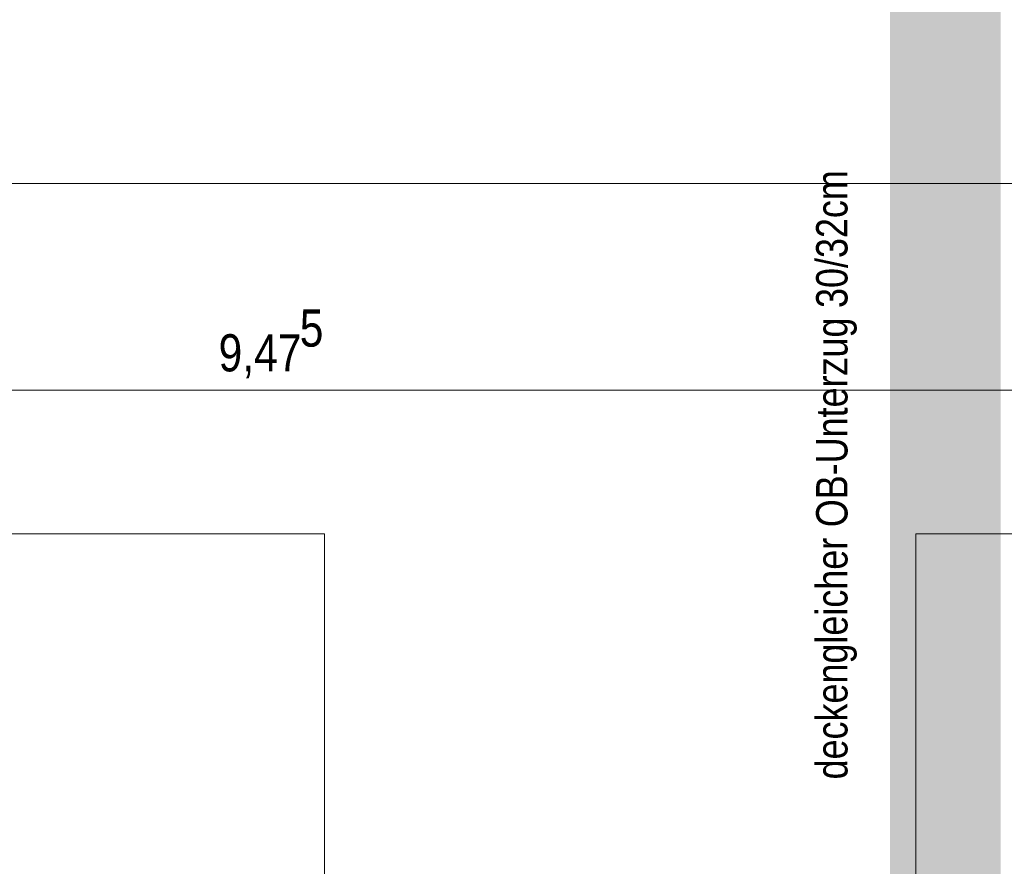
# Model space of a CAD drawing. Extents: x -720 to 300, y 62 to 1162.
# Tile 68 of 143: x -403 to -350, y 798 to 844. Entities that reach past the tile are written whole.
import ezdxf
from ezdxf.lldxf.tags import DXFTag

# ---------------------------------------------------------------- set-up
doc = ezdxf.new("R2010")
doc.units = 0
doc.layers.get('0').update_dxf_attribs({"lineweight": 13})
doc.layers.add('70 -71 Achsen- 1 Gebäudeachsen', color=7, linetype='STRICHPUNKT2-A06G94018I', lineweight=18)
doc.layers.add('70 -73 Bauteildarst.- 2 verdeckt 0.15', color=7, linetype='fein_strichliert-A06G94028I', lineweight=15)
for name, color, linetype, lineweight, true_color in [('70 -72 Beschriftung- 1 Beschriftung allgemein', 7, 'Continuous', 9, 0xff6633), ('70 -76 Bemaßung- 2 Allgemein', 9, 'Continuous', 5, 0x808080), ('iwb_Schraffur_Unterzug', 7, 'Continuous', 5, 0xffffcc)]:
    doc.layers.add(name, color=color, linetype=linetype, lineweight=lineweight, true_color=true_color)
doc.styles.get("Standard").update_dxf_attribs({"font": 'ARIALN.TTF'})
tags = doc.linetypes.add('fein_strichliert-A06G94028I', pattern=[4, 1, -2, 1]).pattern_tags.tags
tags[8:9] = [DXFTag(74, 4), DXFTag(75, 0), DXFTag(340, '0'), DXFTag(46, 0.0), DXFTag(50, 0.0), DXFTag(44, 0.0), DXFTag(45, 0.0)]
tags[6:7] = [DXFTag(74, 4), DXFTag(75, 0), DXFTag(340, '0'), DXFTag(46, 0.0), DXFTag(50, 0.0), DXFTag(44, 0.0), DXFTag(45, 0.0)]
tags[4:5] = [DXFTag(74, 4), DXFTag(75, 0), DXFTag(340, '0'), DXFTag(46, 0.0), DXFTag(50, 0.0), DXFTag(44, 0.0), DXFTag(45, 0.0)]
tags = doc.linetypes.add('STRICHPUNKT2-A06G94018I', pattern=[12.7, 6.35, -3.175, 0, -3.175]).pattern_tags.tags
tags[10:11] = [DXFTag(74, 4), DXFTag(75, 0), DXFTag(340, '0'), DXFTag(46, 0.0), DXFTag(50, 0.0), DXFTag(44, 0.0), DXFTag(45, 0.0)]
tags[8:9] = [DXFTag(74, 4), DXFTag(75, 0), DXFTag(340, '0'), DXFTag(46, 0.0), DXFTag(50, 0.0), DXFTag(44, 0.0), DXFTag(45, 0.0)]
tags[6:7] = [DXFTag(74, 4), DXFTag(75, 0), DXFTag(340, '0'), DXFTag(46, 0.0), DXFTag(50, 0.0), DXFTag(44, 0.0), DXFTag(45, 0.0)]
tags[4:5] = [DXFTag(74, 4), DXFTag(75, 0), DXFTag(340, '0'), DXFTag(46, 0.0), DXFTag(50, 0.0), DXFTag(44, 0.0), DXFTag(45, 0.0)]

# ---------------------------------------------------------------- blocks, each defined once
blk = doc.blocks.new('Referenz-A06G94038I')
at = {"layer": '70 -71 Achsen- 1 Gebäudeachsen', "color": 0, "linetype": 'STRICHPUNKT2-A06G94018I', "lineweight": -2, "ltscale": 0.13}
blk.add_line((-682.362, 834.912), (76.456, 834.912), dxfattribs=at)
at = {"layer": '70 -73 Bauteildarst.- 2 verdeckt 0.15', "color": 0, "linetype": 'fein_strichliert-A06G94028I', "lineweight": -2, "ltscale": 0.13}
for p, q in [((-386.407, 815.912), (-426.407, 815.912)), ((-386.407, 777.412), (-386.407, 815.912)), ((-314.357, 815.912), (-354.357, 815.912)), ((-354.357, 815.912), (-354.357, 777.412))]:
    blk.add_line(p, q, dxfattribs=at)
at = {"layer": '70 -76 Bemaßung- 2 Allgemein', "color": 0, "linetype": 'Continuous', "lineweight": -2, "ltscale": 0.13}
blk.add_line((-302.418, 823.712), (-489.797, 823.712), dxfattribs=at)
at = {"layer": '70 -72 Beschriftung- 1 Beschriftung allgemein', "color": 0, "linetype": 'Continuous', "lineweight": -2, "ltscale": 0.13, "char_height": 1.7, "attachment_point": 1, "rotation": 90}
for s, insert in [('{\\fArial Narrow;30/32cm}', (-359.756, 828.161)), ('{\\fArial Narrow;OB-Unterzug}', (-359.756, 816.279)), ('{\\fArial Narrow;deckengleicher}', (-359.756, 802.606))]:
    blk.add_mtext(s, dxfattribs=dict(at, insert=insert))
at = {"layer": '70 -76 Bemaßung- 2 Allgemein', "color": 0, "linetype": 'Continuous', "lineweight": -2, "ltscale": 0.13, "char_height": 2.01377, "attachment_point": 1}
for s, insert in [('{\\fArial Narrow;5}', (-387.743, 828.08)), ('{\\fArial Narrow;9,47}', (-392.141, 826.738))]:
    blk.add_mtext(s, dxfattribs=dict(at, insert=insert))
blk = doc.blocks.new('Referenz-A06G94058I')
at = {"layer": 'iwb_Schraffur_Unterzug', "linetype": 'Continuous', "ltscale": 0.13}
blk.add_solid([(-355.756, 777.852), (-355.756, 862.412), (-349.756, 777.852), (-349.756, 862.412)], dxfattribs=at)

msp = doc.modelspace()

# ---------------------------------------------------------------- block references
at = {"color": 8, "lineweight": 13, "ltscale": 0.13, "true_color": 0x808080}
msp.add_blockref('Referenz-A06G94038I', (0, 0), dxfattribs=at)
at = {"color": 8, "lineweight": 25, "ltscale": 0.25, "true_color": 0x808080}
msp.add_blockref('Referenz-A06G94058I', (0, 0), dxfattribs=at)

doc.saveas('drawing.dxf')
